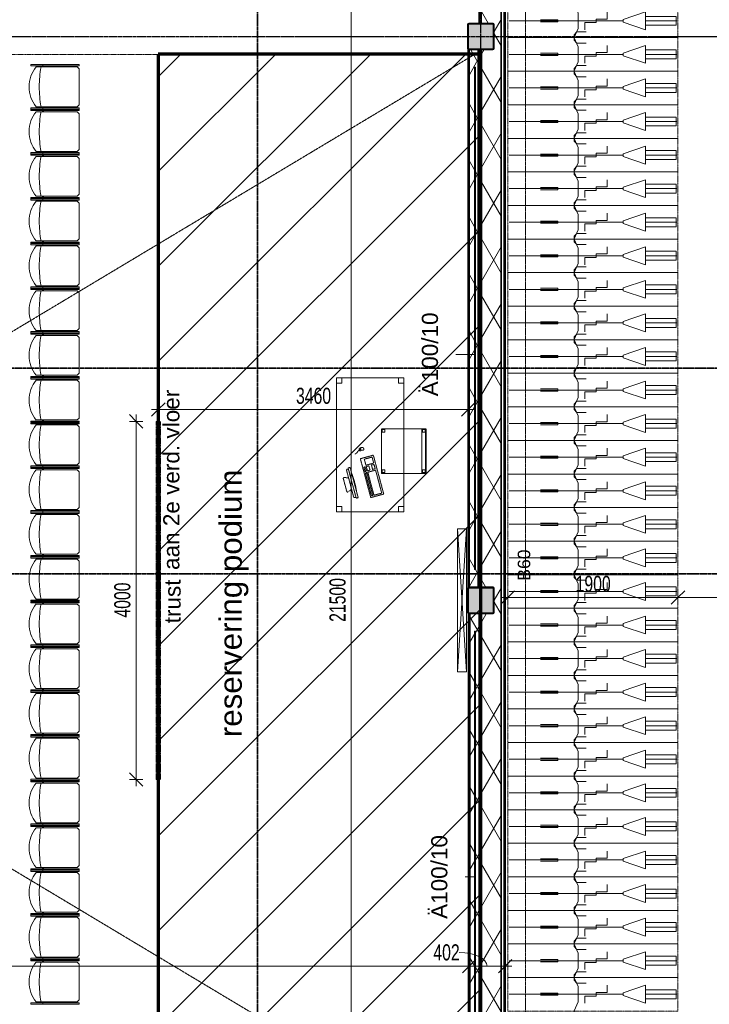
# Model space of a CAD drawing. Header units: millimetres. Extents: x -80560 to 110805, y -11020 to 52719.
# Tile 80 of 152: x 72948 to 80645, y 24387 to 35387. Entities that reach past the tile are written whole.
import ezdxf

# ---------------------------------------------------------------- set-up
doc = ezdxf.new("R2010")
doc.units = ezdxf.units.MM
for name, pattern in [('CENTER2', [20, 8, -4, 4, -4]), ('DASHDOT2', [8, 4, -2, 0, -2]), ('DASHED2', [6, 4, -2]), ('DASHED2-1', [3, 2, -1])]:
    doc.linetypes.add(name, pattern=pattern)
for name, color, linetype, lineweight in [('A-ANNO-DIMS', 211, 'Continuous', 9), ('A-ANNO-DIMS-100', 211, 'Continuous', 9), ('A-ANNO-NOTE', 131, 'Continuous', 18), ('A-DETL', 90, 'Continuous', 18), ('A-DETL-GENF', 92, 'Continuous', 18), ('A-DETL-HDLN', 90, 'DASHED2', 18), ('A-FLOR-OVHD', 1, 'DASHED2-1', 18), ('A-GENM', 13, 'Continuous', 18), ('A-GENM-HDLN', 13, 'DASHED2-1', 18), ('A-WALL', 113, 'Continuous', 35), ('A-WALL-PATT', 111, 'Continuous', 35), ('E-ELEC-EQPM', 71, 'Continuous', 18), ('G-ANNO-SYMB', 111, 'Continuous', 9), ('G-ANNO-TEXT', 231, 'Continuous', 9), ('I-FURN', 30, 'Continuous', 18), ('I-WALL', 2, 'Continuous', 18), ('S-BEAM', 12, 'Continuous', 18), ('S-BEAM-IDEN', 2, 'Continuous', 9), ('S-COLS', 52, 'Continuous', 18), ('S-GRID', 1, 'Continuous', 9)]:
    doc.layers.add(name, color=color, linetype=linetype, lineweight=lineweight)
doc.styles.add('Arial', font='arial.ttf', dxfattribs={"height": 180})
doc.styles.add('Arial_1', font='arial.ttf', dxfattribs={"height": 140})
doc.styles.add('Arial_6', font='arial.ttf', dxfattribs={"width": 0.7, "height": 180})
doc.styles.add('Arial_8', font='arial.ttf', dxfattribs={"height": 250})
doc.dimstyles.new('n3o_1_8', dxfattribs={"dimscale": 304.8, "dimtxt": 183.646692, "dimasz": 0.492126, "dimexe": 0.246063, "dimexo": 0.0625, "dimgap": 0.032808, "dimtad": 1, "dimdec": 0, "dimdsep": 46, "dimtxsty": 'Arial_6', "dimblk1": 'OBLIQUE', "dimblk2": 'OBLIQUE', "dimsah": 1, "dimcen": 0.09, "dimdle": 0.246063, "dimazin": 0, "dimtfac": 1, "dimtdec": 4, "dimtix": 1, "dimtmove": 0, "dimatfit": 3, "dimfxl": 0.246063, "dimfxlon": 1, "dimtvp": 1, "dimtolj": 1, "dimtzin": 0, "dimarcsym": 2})
doc.dimstyles.new('n3o_1_8_2', dxfattribs={"dimscale": 304.8, "dimtxt": 183.646692, "dimasz": 0.492126, "dimexe": 0.246063, "dimexo": 0.0625, "dimgap": 0.032808, "dimtad": 1, "dimdec": 0, "dimdsep": 46, "dimtxsty": 'Arial_6', "dimblk1": 'OBLIQUE', "dimblk2": 'OBLIQUE', "dimsah": 1, "dimcen": 0.09, "dimdle": 0.246063, "dimazin": 0, "dimtfac": 1, "dimtdec": 4, "dimtix": 1, "dimtmove": 1, "dimatfit": 3, "dimfxl": 0.246063, "dimfxlon": 1, "dimtvp": 1, "dimtolj": 1, "dimtzin": 0, "dimarcsym": 2})
doc.dimstyles.new('n3o_1_8_3', dxfattribs={"dimscale": 304.8, "dimtxt": 183.646692, "dimasz": 0.492126, "dimexe": 0.246063, "dimexo": 0.0625, "dimgap": 0.032808, "dimtad": 1, "dimdec": 0, "dimdsep": 46, "dimtxsty": 'Arial_6', "dimblk1": 'OBLIQUE', "dimblk2": 'OBLIQUE', "dimsah": 1, "dimcen": 0.09, "dimdle": 0.246063, "dimazin": 0, "dimtfac": 1, "dimtdec": 4, "dimtix": 1, "dimtmove": 0, "dimatfit": 3, "dimfxl": 0.246063, "dimfxlon": 1, "dimtvp": 1, "dimtolj": 1, "dimtzin": 0, "dimarcsym": 2})
pattern_1 = [(60, (24894.82, 0), (-274.963, 158.75), []), (120, (24894.82, 0), (-274.963, -158.75), [])]
pattern_2 = [(180, (78321.82, 24927.75), (2e-13, -50), [])]

# ---------------------------------------------------------------- blocks, each defined once
blk = doc.blocks.new('NLRS_28_SCO_UN_staalkolom koker betongevuld_gen_CGA - kolom C-1199502-DO_00 begane grond')
at = {"layer": 'S-COLS', "lineweight": 5}
h = blk.add_hatch(dxfattribs=at)
h.set_pattern_fill('FP_176', color=256, style=0, pattern_type=2)
h.set_pattern_definition([(45, (-53200, -35200), (-99.99975, 99.99975), []), (45, (-53115, -35200), (-99.99975, 99.99975), []), (45, (-53110, -35200), (-99.99975, 99.99975), []), (45, (-53105, -35200), (-99.99975, 99.99975), []), (45, (-53100, -35200), (-99.99975, 99.99975), []), (45, (-53095, -35200), (-99.99975, 99.99975), []), (45, (-53090, -35200), (-99.99975, 99.99975), []), (45, (-53085, -35200), (-99.99975, 99.99975), [])])
h.paths.add_polyline_path([(135, -150), (146, -146), (150, -135), (150, 135), (146, 146), (135, 150), (-135, 150), (-146, 146), (-150, 135), (-150, -135), (-146, -146), (-135, -150)], flags=0)
h.paths.add_polyline_path([(130, -140), (-130, -140), (-137, -137), (-140, -130), (-140, 130), (-137, 137), (-130, 140), (130, 140), (137, 137), (140, 130), (140, -130), (137, -137)], flags=0)
at = {"layer": 'S-COLS', "lineweight": 9}
blk.add_hatch(color=256, dxfattribs=at).paths.add_polyline_path([(130, -140), (137, -137), (140, -130), (140, 130), (137, 137), (130, 140), (-130, 140), (-137, 137), (-140, 130), (-140, -130), (-137, -137), (-130, -140)], flags=0)
at = {"layer": 'S-COLS'}
for p, q in [((-150, 135), (-150, -135)), ((-140, -130), (-140, 130)), ((135, 150), (-135, 150)), ((-130, 140), (130, 140)), ((140, 130), (140, -130)), ((150, -135), (150, 135)), ((-135, -150), (135, -150)), ((130, -140), (-130, -140))]:
    blk.add_line(p, q, dxfattribs=at)
at = {"layer": 'S-COLS', "lineweight": 35}
for p, q in [((-140, 130), (-140, -130)), ((130, 140), (-130, 140)), ((140, -130), (140, 130)), ((-130, -140), (130, -140))]:
    blk.add_line(p, q, dxfattribs=at)
at = {"layer": 'S-COLS'}
for centre, radius, start, end in [((-135, 135), 15, 90, 180), ((-130, 130), 10, 90, 180), ((130, 130), 10, 0, 90), ((135, 135), 15, 360, 90), ((-135, -135), 15, 180, 270), ((-130, -130), 10, 180, 270), ((130, -130), 10, 270, 0), ((135, -135), 15, 270, 360)]:
    blk.add_arc(centre, radius, start, end, dxfattribs=at)
at = {"layer": 'S-COLS', "lineweight": 35}
for centre, start, end in [((-130, 130), 90, 180), ((130, 130), 360, 90), ((-130, -130), 180, 270), ((130, -130), 270, 360)]:
    blk.add_arc(centre, 10, start, end, dxfattribs=at)
blk = doc.blocks.new('NLRS_28_SCO_UN_staalkolom koker betongevuld_gen_CGA - kolom A-1207009-DO_00 begane grond')
at = {"layer": 'S-COLS', "lineweight": 5}
h = blk.add_hatch(dxfattribs=at)
h.set_pattern_fill('FP_215', color=256, style=0, pattern_type=2)
h.set_pattern_definition([(45, (-53200, -28900), (-99.99975, 99.99975), []), (45, (-53115, -28900), (-99.99975, 99.99975), []), (45, (-53110, -28900), (-99.99975, 99.99975), []), (45, (-53105, -28900), (-99.99975, 99.99975), []), (45, (-53100, -28900), (-99.99975, 99.99975), []), (45, (-53095, -28900), (-99.99975, 99.99975), []), (45, (-53090, -28900), (-99.99975, 99.99975), []), (45, (-53085, -28900), (-99.99975, 99.99975), [])])
h.paths.add_polyline_path([(0, -150), (138, -150), (146, -146), (150, -138), (150, 138), (146, 146), (138, 150), (-138, 150), (-146, 146), (-150, 138), (-150, -138), (-146, -146), (-138, -150)], flags=0)
h.paths.add_polyline_path([(0, -142), (-134, -142), (-140, -140), (-142, -134), (-142, 134), (-140, 140), (-134, 142), (134, 142), (140, 140), (142, 134), (142, -134), (140, -140), (134, -142)], flags=0)
at = {"layer": 'S-COLS', "lineweight": 9}
blk.add_hatch(color=256, dxfattribs=at).paths.add_polyline_path([(-134, -142), (134, -142), (140, -140), (142, -134), (142, 134), (140, 140), (134, 142), (-134, 142), (-140, 140), (-142, 134), (-142, -134), (-140, -140)], flags=0)
at = {"layer": 'S-COLS'}
for p, q in [((-150, 138), (-150, -138)), ((-142, -134), (-142, 134)), ((0, 150), (-138, 150)), ((-134, 142), (0, 142)), ((138, 150), (0, 150)), ((0, 142), (134, 142)), ((142, 134), (142, -134)), ((150, -138), (150, 138)), ((-138, -150), (0, -150)), ((0, -142), (-134, -142)), ((134, -142), (0, -142)), ((0, -150), (138, -150))]:
    blk.add_line(p, q, dxfattribs=at)
at = {"layer": 'S-COLS', "lineweight": 35}
for p, q in [((-142, 134), (-142, -134)), ((0, 142), (-134, 142)), ((134, 142), (0, 142)), ((142, -134), (142, 134)), ((-134, -142), (0, -142)), ((0, -142), (134, -142))]:
    blk.add_line(p, q, dxfattribs=at)
at = {"layer": 'S-COLS'}
for centre, radius, start, end in [((-138, 138), 12, 90, 180), ((-134, 134), 8, 90, 180), ((134, 134), 8, 0, 90), ((138, 138), 12, 0, 90), ((-138, -138), 12, 180, 270), ((-134, -134), 8, 180, 270), ((134, -134), 8, 270, 0), ((138, -138), 12, 270, 360)]:
    blk.add_arc(centre, radius, start, end, dxfattribs=at)
at = {"layer": 'S-COLS', "lineweight": 35}
for centre, start, end in [((-134, 134), 90, 180), ((134, 134), 360, 90), ((-134, -134), 180, 270), ((134, -134), 270, 360)]:
    blk.add_arc(centre, 8, start, end, dxfattribs=at)
blk = doc.blocks.new('NLRS_28_SF_UN_staalprofiel strip_gen_CGA - Ä100_10-1038707-DO_00 begane grond')
at = {"layer": 'S-BEAM', "lineweight": 9}
for p, q in [((53139, 28556), (53129, 28556)), ((53129, 28556), (53129, 28504)), ((53129, 28504), (53139, 28504)), ((53129, 28504), (53129, 25746)), ((53139, 28504), (53139, 28556)), ((53139, 25746), (53139, 28504))]:
    blk.add_line(p, q, dxfattribs=at)
blk = doc.blocks.new('NLRS_28_SF_UN_staalprofiel strip_gen_CGA - Ä100_10-1038781-DO_00 begane grond')
at = {"layer": 'S-BEAM', "lineweight": 9}
for p, q in [((53129, 25746), (53129, 22994)), ((53139, 22994), (53139, 25746)), ((53139, 22994), (53129, 22994)), ((53129, 22994), (53129, 22942)), ((53139, 22942), (53139, 22994)), ((53129, 22942), (53139, 22942))]:
    blk.add_line(p, q, dxfattribs=at)
blk = doc.blocks.new('NLRS_28_SF_UN_staalprofiel strip_gen_CGA - Ä100_10-1038762-DO_00 begane grond')
at = {"layer": 'S-BEAM', "lineweight": 9}
for p, q in [((53129, 32054), (53129, 29296)), ((53139, 29296), (53139, 32054)), ((53139, 29296), (53129, 29296)), ((53129, 29296), (53129, 29244)), ((53139, 29244), (53139, 29296)), ((53129, 29244), (53139, 29244))]:
    blk.add_line(p, q, dxfattribs=at)
blk = doc.blocks.new('NLRS_28_SF_UN_staalprofiel strip_gen_CGA - Ä100_10-1038810-DO_00 begane grond')
at = {"layer": 'S-BEAM', "lineweight": 9}
for p, q in [((53139, 34858), (53129, 34858)), ((53129, 34858), (53129, 34806)), ((53129, 34806), (53139, 34806)), ((53129, 34806), (53129, 32054)), ((53139, 34806), (53139, 34858)), ((53139, 32054), (53139, 34806))]:
    blk.add_line(p, q, dxfattribs=at)
blk = doc.blocks.new('19112_SW_LeonardoCollege_R2020_rvt-1-DO_00 begane grond')
at = {"color": 50, "lineweight": 9}
for name, p in [('NLRS_28_SCO_UN_staalkolom koker betongevuld_gen_CGA - kolom C-1199502-DO_00 begane grond', (53200, 35200)), ('NLRS_28_SF_UN_staalprofiel strip_gen_CGA - Ä100_10-1038810-DO_00 begane grond', (0, 0)), ('NLRS_28_SF_UN_staalprofiel strip_gen_CGA - Ä100_10-1038762-DO_00 begane grond', (0, 0)), ('NLRS_28_SCO_UN_staalkolom koker betongevuld_gen_CGA - kolom A-1207009-DO_00 begane grond', (53200, 28900)), ('NLRS_28_SF_UN_staalprofiel strip_gen_CGA - Ä100_10-1038707-DO_00 begane grond', (0, 0)), ('NLRS_28_SF_UN_staalprofiel strip_gen_CGA - Ä100_10-1038781-DO_00 begane grond', (0, 0))]:
    blk.add_blockref(name, p, dxfattribs=at)
blk = doc.blocks.new('Stacking-Chair-KI-Maestro _1_ - Seat _ Back Cushion-30640665-DO_00 begane grond')
at = {"layer": 'I-FURN'}
for p, q in [((-235, 259), (-248, 259)), ((-248, 259), (-248, -281)), ((-235, 259), (-235, -281)), ((235, 259), (248, 259)), ((235, 259), (235, -281)), ((248, 259), (248, -281)), ((-235, 126), (-248, 126)), ((-235, 129), (-222, 129)), ((-235, 117), (-222, 117)), ((-222, 199), (-222, -258)), ((222, 199), (222, -258)), ((235, 129), (222, 129)), ((235, 117), (222, 117)), ((235, 126), (248, 126)), ((-235, -281), (-248, -281)), ((-222, -258), (-200, -281)), ((-200, -281), (200, -281)), ((222, -258), (200, -281)), ((235, -281), (248, -281))]:
    blk.add_line(p, q, dxfattribs=at)
for centre, radius, start, end in [((0, -64), 344, 90, 130.2433), ((0, -64), 344, 49.7567, 90), ((0, -1041), 1207, 90, 100.6099), ((0, -1041), 1207, 79.3901, 90)]:
    blk.add_arc(centre, radius, start, end, dxfattribs=at)
blk = doc.blocks.new('82_apparaat_rechthoekig_met clearance - Digiboard-30664863-DO_00 begane grond')
at = {"layer": 'E-ELEC-EQPM'}
for p, q in [((-50, -800), (-50, 800)), ((-50, 800), (50, 800)), ((-50, -800), (-50, 800)), ((-50, 800), (50, 800)), ((50, 800), (-50, -800)), ((-50, 800), (50, -800)), ((50, 800), (-50, 800)), ((-50, 800), (-50, -800)), ((50, 800), (50, -800)), ((50, 800), (50, -800)), ((50, -800), (50, 800)), ((50, -800), (-50, -800)), ((50, -800), (-50, -800)), ((-50, -800), (50, -800))]:
    blk.add_line(p, q, dxfattribs=at)
blk = doc.blocks.new('82_tafel1 - tafel 750x1500x700 2-30664861-DO_00 begane grond')
at = {"layer": 'I-FURN', "linetype": 'DASHED2'}
for p, q in [((-750, -375), (-750, 375)), ((-750, 375), (750, 375)), ((750, 375), (-750, 375)), ((-750, 375), (-750, -375)), ((-750, 375), (-750, 315)), ((-690, 375), (-750, 375)), ((-690, 315), (-690, 375)), ((-690, 375), (690, 375)), ((-690, 375), (-690, 315)), ((690, 375), (690, 315)), ((690, 315), (690, 375)), ((750, 375), (690, 375)), ((750, 375), (750, -375)), ((750, -375), (750, 375)), ((750, 315), (750, 375)), ((-750, -315), (-750, 315)), ((-750, 315), (-690, 315)), ((-690, 315), (-750, 315)), ((690, 315), (750, 315)), ((750, 315), (690, 315)), ((750, 315), (750, -315)), ((-690, -315), (-750, -315)), ((-750, -315), (-690, -315)), ((-750, -315), (-750, -375)), ((-690, -375), (-690, -315)), ((-690, -315), (-690, -375)), ((750, -315), (690, -315)), ((690, -315), (690, -375)), ((690, -375), (690, -315)), ((690, -315), (750, -315)), ((750, -375), (750, -315)), ((750, -375), (-750, -375)), ((-750, -375), (750, -375)), ((-750, -375), (-690, -375)), ((690, -375), (-690, -375)), ((690, -375), (750, -375))]:
    blk.add_line(p, q, dxfattribs=at)
blk = doc.blocks.new('82_zitmeubel - stoel 500x500-30664856-DO_00 begane grond')
at = {"layer": 'I-FURN', "linetype": 'DASHED2'}
for p, q in [((-192, 263), (-192, 13)), ((-192, 254), (-192, 263)), ((308, 263), (-192, 263)), ((308, 263), (-192, 263)), ((-192, 213), (-192, 254)), ((-192, 254), (308, 254)), ((-182, 252), (-182, 224)), ((-182, 224), (-182, 252)), ((-153, 253), (-181, 253)), ((-181, 253), (-153, 253)), ((-181, 223), (-153, 223)), ((-153, 223), (-181, 223)), ((-152, 224), (-152, 252)), ((-152, 252), (-152, 224)), ((268, 252), (268, 224)), ((268, 224), (268, 252)), ((297, 253), (269, 253)), ((269, 253), (297, 253)), ((269, 223), (297, 223)), ((297, 223), (269, 223)), ((298, 224), (298, 252)), ((298, 252), (298, 224)), ((308, 13), (308, 263)), ((308, 263), (308, 254)), ((308, 254), (308, 213)), ((-192, 13), (-192, 213)), ((-192, 213), (308, 213)), ((308, 213), (308, 13)), ((-192, 13), (-192, -237)), ((-192, -237), (-192, 13)), ((308, -237), (308, 13)), ((308, 13), (308, -237)), ((-182, -198), (-182, -226)), ((-182, -226), (-182, -198)), ((-153, -197), (-181, -197)), ((-181, -197), (-153, -197)), ((-152, -226), (-152, -198)), ((-152, -198), (-152, -226)), ((268, -198), (268, -226)), ((268, -226), (268, -198)), ((297, -197), (269, -197)), ((269, -197), (297, -197)), ((298, -226), (298, -198)), ((298, -198), (298, -226)), ((308, -237), (-192, -237)), ((308, -237), (-192, -237)), ((-181, -227), (-153, -227)), ((-153, -227), (-181, -227)), ((269, -227), (297, -227)), ((297, -227), (269, -227))]:
    blk.add_line(p, q, dxfattribs=at)
for centre, start, end in [((-181, 252), 90, 180), ((-181, 252), 90, 180), ((-181, 224), 180, 270), ((-181, 224), 180, 240), ((-181, 224), 240, 255), ((-181, 224), 255, 270), ((-153, 252), 15, 90), ((-153, 252), 0, 90), ((-153, 224), 270, 0), ((-153, 224), 300, 330), ((-153, 224), 285, 300), ((-153, 224), 270, 285), ((-153, 252), 0, 15), ((-153, 224), 330, 0), ((269, 252), 90, 180), ((269, 252), 120, 150), ((269, 252), 90, 120), ((269, 252), 165, 180), ((269, 252), 150, 165), ((269, 224), 180, 270), ((269, 224), 195, 210), ((269, 224), 180, 195), ((269, 224), 225, 270), ((269, 224), 210, 225), ((297, 252), 0, 90), ((297, 252), 75, 90), ((297, 252), 0, 75), ((297, 224), 300, 0), ((297, 224), 270, 0), ((297, 224), 270, 300), ((-181, -198), 105, 120), ((-181, -198), 120, 150), ((-181, -198), 105, 180), ((-181, -198), 150, 165), ((-181, -198), 165, 180), ((-181, -198), 90, 105), ((-181, -198), 90, 105), ((-153, -198), 45, 90), ((-153, -198), 15, 90), ((-153, -198), 30, 45), ((-153, -198), 0, 15), ((-153, -198), 15, 30), ((-153, -198), 0, 15), ((269, -198), 90, 180), ((269, -198), 135, 165), ((269, -198), 90, 135), ((269, -198), 165, 180), ((297, -198), 0, 90), ((297, -198), 30, 90), ((297, -198), 0, 30), ((-181, -226), 180, 270), ((-181, -226), 180, 225), ((-181, -226), 225, 270), ((-153, -226), 270, 345), ((-153, -226), 300, 0), ((-153, -226), 270, 300), ((-153, -226), 345, 0), ((269, -226), 180, 195), ((269, -226), 195, 270), ((269, -226), 180, 240), ((269, -226), 240, 270), ((297, -226), 270, 285), ((297, -226), 285, 315), ((297, -226), 270, 315), ((297, -226), 315, 0), ((297, -226), 315, 0)]:
    blk.add_arc(centre, 1, start, end, dxfattribs=at)
blk = doc.blocks.new('82_computer - std-30664858-DO_00 begane grond')
at = {"layer": 'I-FURN', "linetype": 'DASHED2'}
for p, q in [((-180, 309), (-177, 333)), ((-177, 333), (148, 332)), ((-98, 380), (-80, 333)), ((62, 391), (-91, 391)), ((51, 332), (69, 380)), ((148, 332), (150, 309)), ((-190, 309), (-190, 286)), ((160, 309), (-190, 309)), ((-190, 286), (160, 286)), ((160, 286), (160, 309)), ((-225, 150), (-225, 0)), ((225, 150), (-225, 150)), ((-209, 137), (-209, 122)), ((57, 137), (-209, 137)), ((-209, 122), (57, 122)), ((57, 122), (57, 137)), ((73, 137), (73, 122)), ((123, 137), (73, 137)), ((73, 122), (123, 122)), ((123, 122), (123, 137)), ((225, 0), (225, 150)), ((341, 119), (311, 119)), ((331, 135), (316, 135)), ((322, 132), (322, 122)), ((326, 132), (322, 132)), ((322, 122), (326, 122)), ((324, 132), (324, 135)), ((324, 119), (324, 122)), ((326, 122), (326, 132)), ((-225, 0), (225, 0)), ((-209, 109), (-209, 19)), ((57, 109), (-209, 109)), ((-209, 19), (57, 19)), ((57, 19), (57, 109)), ((73, 109), (73, 79)), ((123, 109), (73, 109)), ((73, 79), (123, 79)), ((73, 49), (73, 19)), ((123, 49), (73, 49)), ((73, 19), (123, 19)), ((123, 79), (123, 109)), ((123, 19), (123, 49)), ((138, 109), (138, 19)), ((208, 109), (138, 109)), ((138, 19), (208, 19)), ((208, 19), (208, 109)), ((316, 85), (331, 85))]:
    blk.add_line(p, q, dxfattribs=at)
for centre, radius, start, end in [((-91, 383), 8, 90, 200.814), ((62, 383), 8, 339.186, 90), ((-15, 1180), 900, 263.4513, 276.5487), ((316, 127), 8, 90, 180), ((262, 110), 49.8, 340.0126, 19.9874), ((331, 127), 8, 0, 90), ((292, 110), 49.8, 340.0126, 19.9874), ((316, 93), 8, 180, 270), ((331, 93), 8, 270, 360)]:
    blk.add_arc(centre, radius, start, end, dxfattribs=at)
blk.add_open_spline([(290, 193), (296, 164), (319, 151), (324, 135)], degree=3, dxfattribs=at)
blk = doc.blocks.new('00_EHA_GEN_normaal fiets_small - 00_EHA_GEN_normaal fiets_small-30428891-DO_00 begane grond')
at = {"layer": 'A-GENM'}
for p, q in [((-160, 218), (-128, 250)), ((-128, 250), (-23, 250)), ((-160, 185), (-160, 218)), ((-113, 85), (-160, 185)), ((-342, 12), (-534, 12)), ((-342, -12), (-342, 12)), ((-113, -85), (-113, 85)), ((86, 20), (86, -20)), ((211, 20), (86, 20)), ((211, 100), (211, 20)), ((388, 15), (638, 100)), ((388, -15), (388, 15)), ((638, 100), (638, -100)), ((639, 50), (982, 50)), ((982, 50), (982, -50)), ((-884, 0), (388, 0)), ((-884, 0), (388, 0)), ((-534, -12), (-342, -12)), ((-160, -185), (-113, -85)), ((-40, -20), (-40, -100)), ((86, -20), (-40, -20)), ((638, -100), (388, -15)), ((986, 0), (638, 0)), ((982, -50), (639, -50)), ((-160, -218), (-160, -185)), ((-128, -250), (-160, -218)), ((-23, -250), (-128, -250))]:
    blk.add_line(p, q, dxfattribs=at)
at = {"layer": 'A-GENM-HDLN'}
for p, q in [((-900, -188), (-900, 187)), ((1000, 187), (-900, 187)), ((1000, -188), (1000, 187)), ((-900, -188), (1000, -188))]:
    blk.add_line(p, q, dxfattribs=at)
blk = doc.blocks.new('01_n3o_symbool_lijn_met_tekst - brandwerend_B60-31334557-DO_00 begane grond')
at = {"layer": 'A-DETL-GENF', "color": 3, "linetype": 'DASHDOT2'}
blk.add_line((0, 0), (21775, 0), dxfattribs=at)
blk = doc.blocks.new('DIMBLOCK21-DO_00 begane grond')
at = {"layer": 'A-ANNO-DIMS-100'}
for p, q in [((78320, 28932), (80295, 28932)), ((78395, 28932), (78320, 28857)), ((78395, 28932), (78470, 29007)), ((78395, 28857), (78395, 29007)), ((78395, 28932), (78395, 28857)), ((80295, 28932), (80220, 28857)), ((80295, 28932), (80370, 29007)), ((80295, 28857), (80295, 29007)), ((80295, 28932), (80295, 28857))]:
    blk.add_line(p, q, dxfattribs=at)
at = {"layer": 'A-ANNO-DIMS-100', "color": 0, "insert": (79153, 29175), "char_height": 180, "width": 461.09, "attachment_point": 1, "line_spacing_factor": 0.941778, "style": 'Arial_6'}
blk.add_mtext('1900', dxfattribs=at)
blk = doc.blocks.new('_Oblique')
at = {"color": 0, "linetype": 'ByBlock', "lineweight": -2}
blk.add_line((-0.5, -0.5), (0.5, 0.5), dxfattribs=at)
blk = doc.blocks.new('DIMBLOCK22-DO_00 begane grond')
at = {"layer": 'A-ANNO-DIMS-100'}
for p, q in [((80295, 28932), (80220, 28857)), ((80295, 28932), (80370, 29007)), ((80295, 28857), (80295, 29007)), ((80295, 28932), (81995, 28932)), ((80295, 28932), (80295, 28857)), ((81995, 28932), (81920, 28857)), ((81995, 28932), (82070, 29007)), ((81995, 29007), (81995, 28857)), ((81995, 28932), (81995, 29007))]:
    blk.add_line(p, q, dxfattribs=at)
at = {"layer": 'A-ANNO-DIMS-100', "color": 0, "insert": (80953, 29175), "char_height": 180, "width": 461.09, "attachment_point": 1, "line_spacing_factor": 0.941778, "style": 'Arial_6'}
blk.add_mtext('1700', dxfattribs=at)
blk = doc.blocks.new('DIMBLOCK123-DO_00 begane grond')
at = {"layer": 'A-ANNO-DIMS-100'}
for p, q in [((63115, 24814), (63190, 24889)), ((63115, 24889), (63115, 24739)), ((63115, 24814), (63115, 24889)), ((77964, 24814), (78039, 24889)), ((77964, 24889), (77964, 24739)), ((77964, 24814), (77964, 24889)), ((63115, 24814), (63040, 24739)), ((63115, 24814), (77964, 24814)), ((77964, 24814), (77889, 24739))]:
    blk.add_line(p, q, dxfattribs=at)
at = {"layer": 'A-ANNO-DIMS-100', "color": 0, "insert": (70299, 25058), "char_height": 180, "width": 576.37, "attachment_point": 1, "line_spacing_factor": 0.941778, "style": 'Arial_6'}
blk.add_mtext('14850', dxfattribs=at)
blk = doc.blocks.new('DIMBLOCK124-DO_00 begane grond')
at = {"layer": 'A-ANNO-DIMS-100'}
for p, q in [((77964, 24814), (78039, 24889)), ((77964, 24889), (77964, 24739)), ((77964, 24814), (77964, 24889)), ((78366, 24814), (78441, 24889)), ((78366, 24889), (78366, 24739)), ((78366, 24814), (78366, 24889)), ((77964, 24814), (77889, 24739)), ((77964, 24814), (78441, 24814)), ((78366, 24814), (78291, 24739))]:
    blk.add_line(p, q, dxfattribs=at)
blk.add_ellipse((77853, 24814), major_axis=(312, 0), ratio=0.485486, start_param=0, end_param=1.570796, dxfattribs=at)
at = {"layer": 'A-ANNO-DIMS-100', "color": 0, "insert": (77565, 25058), "char_height": 180, "width": 345.82, "attachment_point": 1, "line_spacing_factor": 0.941778, "style": 'Arial_6'}
blk.add_mtext('402', dxfattribs=at)
blk = doc.blocks.new('DIMBLOCK186-DO_00 begane grond')
at = {"layer": 'A-ANNO-DIMS-100'}
for p, q in [((76649, 39650), (76574, 39725)), ((76724, 39650), (76574, 39650)), ((76649, 39650), (76649, 18150)), ((76649, 39650), (76724, 39575)), ((76649, 39650), (76724, 39650)), ((76649, 18150), (76574, 18225)), ((76724, 18150), (76574, 18150)), ((76649, 18150), (76724, 18075)), ((76649, 18150), (76724, 18150))]:
    blk.add_line(p, q, dxfattribs=at)
at = {"layer": 'A-ANNO-DIMS-100', "color": 0, "insert": (76405, 28660), "char_height": 180, "width": 576.37, "attachment_point": 1, "rotation": 90, "line_spacing_factor": 0.941778, "style": 'Arial_6'}
blk.add_mtext('21500', dxfattribs=at)
blk = doc.blocks.new('DIMBLOCK661-DO_00 begane grond')
at = {"layer": 'A-ANNO-DIMS-100'}
for p, q in [((74420, 31032), (78029, 31032)), ((74495, 31032), (74420, 30957)), ((74495, 31032), (74570, 31107)), ((74495, 31107), (74495, 30957)), ((74495, 31032), (74495, 31107)), ((77954, 31032), (77879, 30957)), ((77954, 31032), (78029, 31107)), ((77954, 31107), (77954, 30957)), ((77954, 31032), (77954, 31107))]:
    blk.add_line(p, q, dxfattribs=at)
at = {"layer": 'A-ANNO-DIMS-100', "color": 0, "insert": (76032, 31276), "char_height": 180, "width": 461.09, "attachment_point": 1, "line_spacing_factor": 0.941778, "style": 'Arial_6'}
blk.add_mtext('3460', dxfattribs=at)
blk = doc.blocks.new('DIMBLOCK662-DO_00 begane grond')
at = {"layer": 'A-ANNO-DIMS-100'}
for p, q in [((74247, 30900), (74172, 30975)), ((74247, 30975), (74247, 26825)), ((74322, 30900), (74172, 30900)), ((74247, 30900), (74322, 30825)), ((74247, 30900), (74322, 30900)), ((74247, 26900), (74172, 26975)), ((74322, 26900), (74172, 26900)), ((74247, 26900), (74322, 26825)), ((74247, 26900), (74322, 26900))]:
    blk.add_line(p, q, dxfattribs=at)
at = {"layer": 'A-ANNO-DIMS-100', "color": 0, "insert": (74003, 28708), "char_height": 180, "width": 461.09, "attachment_point": 1, "rotation": 90, "line_spacing_factor": 0.941778, "style": 'Arial_6'}
blk.add_mtext('4000', dxfattribs=at)

msp = doc.modelspace()

# ---------------------------------------------------------------- hatches: boundary and pattern name
at = {"layer": 'A-DETL-GENF'}
h = msp.add_hatch(dxfattribs=at)
h.set_pattern_fill('FP_266', style=0, pattern_type=2)
h.set_pattern_definition([(45, (24894.8, 0), (-530.33, 530.33), [])])
h.paths.add_polyline_path([(74494.8, 22800), (78094.8, 22800), (78094.8, 35002.1), (74494.8, 35002.1), (74494.8, 22919.6)], flags=0)
at = {"layer": 'A-WALL-PATT', "lineweight": 18}
h = msp.add_hatch(dxfattribs=at)
h.set_pattern_fill('FP_2', color=256, style=0, pattern_type=2)
h.set_pattern_definition(pattern_1)
h.paths.add_polyline_path([(78321.8, 9960.5), (78321.8, 39895), (78101.8, 39895), (78101.8, 35350), (78231.9, 35349.1), (78240.4, 35345.6), (78244.8, 35335), (78244, 35062.9), (78240.4, 35054.4), (78229.8, 35050), (78101.8, 35050), (78101.8, 29050), (78234.5, 29049.3), (78241.3, 29046.5), (78244.8, 29038), (78244.1, 28760.3), (78241.3, 28753.5), (78232.8, 28750), (78101.8, 28750), (78101.8, 22750), (78231.9, 22749.1), (78240.4, 22745.6), (78244.8, 22735), (78244, 22462.9), (78240.4, 22454.4), (78229.8, 22450), (78101.8, 22450), (78101.8, 10300), (78234.5, 10299.3), (78241.3, 10296.5), (78244.8, 10288), (78244.1, 10010.3), (78241.3, 10003.5), (78232.8, 10000), (78101.8, 10000), (78101.8, 9960.5), (78297.9, 9960.5)], flags=0)
h = msp.add_hatch(dxfattribs=at)
h.set_pattern_fill('FP_226', color=256, angle=90, style=0, pattern_type=2)
h.set_pattern_definition([(180, (78365.82, 24943.5), (5e-13, -100), [])])
h.paths.add_polyline_path([(78365.8, 9992), (78365.8, 39923), (78349.8, 39923), (78349.8, 9992)], flags=0)
h = msp.add_hatch(dxfattribs=at)
h.set_pattern_fill('FP_158', color=256, angle=90, style=0, pattern_type=2)
h.set_pattern_definition(pattern_2)
h.paths.add_polyline_path([(78076.8, 9960.5), (78089.3, 9960.5), (78089.3, 10000), (78076.8, 10000)], flags=0)
h.paths.add_polyline_path([(78089.3, 10300), (78089.3, 17725), (78076.8, 17725), (78076.8, 10300), (78088.8, 10300)], flags=0)
h.paths.add_polyline_path([(78089.3, 17800), (78089.3, 17970), (78076.8, 17970), (78076.8, 17800)], flags=0)
h.paths.add_polyline_path([(78076.8, 18125), (78089.3, 18125), (78089.3, 22450), (78076.8, 22450), (78076.8, 18137.5)], flags=0)
h.paths.add_polyline_path([(78079.5, 22750), (78089.3, 22750), (78089.3, 28750), (78076.8, 28750), (78076.8, 22750)], flags=0)
h.paths.add_polyline_path([(78089.3, 29050), (78089.3, 35050), (78076.8, 35050), (78076.8, 29050), (78083.2, 29050)], flags=0)
h.paths.add_polyline_path([(78089.3, 35350), (78089.3, 39662.5), (78076.8, 39662.5), (78076.8, 35350), (78086.8, 35350)], flags=0)
h = msp.add_hatch(dxfattribs=at)
h.set_pattern_fill('FP_158', color=256, angle=90, style=0, pattern_type=2)
h.set_pattern_definition(pattern_2)
h.paths.add_polyline_path([(78089.3, 9960.5), (78101.8, 9960.5), (78101.8, 10000), (78089.3, 10000)], flags=0)
h.paths.add_polyline_path([(78101.8, 10300), (78101.8, 17750), (78089.3, 17750), (78089.3, 10300), (78101.3, 10300)], flags=0)
h.paths.add_polyline_path([(78089.3, 17800), (78101.8, 17800), (78101.8, 17970), (78089.3, 17970), (78089.3, 17920.7)], flags=0)
h.paths.add_polyline_path([(78101.8, 18125), (78101.8, 22450), (78089.3, 22450), (78089.3, 18125)], flags=0)
h.paths.add_polyline_path([(78099.1, 22750), (78101.8, 22750), (78101.8, 28750), (78089.3, 28750), (78089.3, 22750), (78094.8, 22750)], flags=0)
h.paths.add_polyline_path([(78095.5, 29050), (78101.8, 29050), (78101.8, 35050), (78089.3, 35050), (78089.3, 29050), (78094.8, 29050)], flags=0)
h.paths.add_polyline_path([(78091.8, 35350), (78101.8, 35350), (78101.8, 39675), (78089.3, 39675), (78089.3, 35350)], flags=0)
h = msp.add_hatch(dxfattribs=at)
h.set_pattern_fill('FP_229', color=256, angle=90, style=0, pattern_type=2)
h.set_pattern_definition([(0, (77954.32, 32050), (0, 50), [])])
h.paths.add_polyline_path([(77955.2, 29050), (77966.8, 29050), (77966.8, 35050), (77954.3, 35050), (77954.3, 29050)], flags=0)
h = msp.add_hatch(dxfattribs=at)
h.set_pattern_fill('FP_2', color=256, style=0, pattern_type=2)
h.set_pattern_definition(pattern_1)
h.paths.add_polyline_path([(78023.8, 29050), (78066.8, 29050), (78066.8, 35050), (77966.8, 35050), (77966.8, 29050)], flags=0)
h.paths.add_polyline_path([(78033.8, 29243.7), (78023.8, 29243.7), (78023.8, 34858.4), (78033.8, 34858.4), (78033.8, 29296.1)], flags=0)
h = msp.add_hatch(dxfattribs=at)
h.set_pattern_fill('FP_228', color=256, angle=90, style=0, pattern_type=2)
h.set_pattern_definition([(0, (77964.32, 25750), (0, 50), [])])
h.paths.add_polyline_path([(77964.8, 22750), (77976.8, 22750), (77976.8, 28750), (77964.3, 28750), (77964.3, 22750)], flags=0)
h = msp.add_hatch(dxfattribs=at)
h.set_pattern_fill('FP_2', color=256, style=0, pattern_type=2)
h.set_pattern_definition(pattern_1)
h.paths.add_polyline_path([(78076.8, 22750), (78076.8, 28750), (77976.8, 28750), (77976.8, 22750)], flags=0)
h.paths.add_polyline_path([(78023.8, 22941.6), (78023.8, 28556.3), (78033.8, 28556.3), (78033.8, 22941.6)], flags=0)

# ---------------------------------------------------------------- linework, layer by layer
at = {"layer": 'A-DETL', "lineweight": 70}
for p, q in [((78094.8, 35002.1), (74494.8, 35002.1)), ((74494.8, 35002.1), (74494.8, 22800)), ((78094.8, 22800), (78094.8, 35002.1))]:
    msp.add_line(p, q, dxfattribs=at)
at = {"layer": 'A-DETL-HDLN'}
for p, q in [((57694.8, 22800), (78025.3, 35000)), ((78025.3, 22800), (57694.8, 35000))]:
    msp.add_line(p, q, dxfattribs=at)
at = {"layer": 'A-FLOR-OVHD'}
for p, q in [((78025.3, 35000), (57694.8, 35000)), ((74494.8, 31140), (74494.8, 26740)), ((74469.8, 30900), (74469.8, 26900)), ((74519.8, 30900), (74469.8, 30900)), ((74519.8, 30900), (74519.8, 26900)), ((74519.8, 26900), (74469.8, 26900))]:
    msp.add_line(p, q, dxfattribs=at)
at = {"layer": 'A-WALL'}
for p, q in [((78365.8, 9992), (78365.8, 39939)), ((78321.8, 9701), (78321.8, 39895)), ((78076.8, 39650), (78076.8, 35350)), ((78076.8, 35050), (78076.8, 29050)), ((78076.8, 28750), (78076.8, 22750))]:
    msp.add_line(p, q, dxfattribs=at)
at = {"layer": 'A-WALL', "lineweight": 18}
for p, q in [((78349.8, 39923), (78349.8, 9976)), ((78089.3, 39662.5), (78089.3, 35350)), ((78101.8, 39675), (78101.8, 35350)), ((77966.8, 29050), (77966.8, 35050)), ((78089.3, 35050), (78089.3, 29050)), ((78101.8, 35050), (78101.8, 29050)), ((77976.8, 28750), (77976.8, 22750)), ((78089.3, 28750), (78089.3, 22750)), ((78101.8, 28750), (78101.8, 22750))]:
    msp.add_line(p, q, dxfattribs=at)
at = {"layer": 'G-ANNO-SYMB', "linetype": 'DASHDOT2', "lineweight": 35}
for p, q in [((75602.1, 48467.6), (75602.1, 9150.1)), ((38645.3, 31493.3), (104099.5, 31493.3)), ((38786.5, 29198), (100890.9, 29198))]:
    msp.add_line(p, q, dxfattribs=at)
at = {"layer": 'I-WALL', "lineweight": 35}
for p, q in [((77954.3, 35050), (77954.3, 29050)), ((77959.8, 35050), (77954.3, 35050)), ((77964.3, 35015), (77957.3, 35015)), ((77957.3, 35015), (77957.3, 29050)), ((77964.3, 29049.8), (77964.3, 35015)), ((78066.8, 29050), (78066.8, 35050)), ((77954.3, 29050), (77956.8, 29050)), ((77957.3, 28750), (77957.3, 22750)), ((77964.3, 28750.2), (77964.3, 22750))]:
    msp.add_line(p, q, dxfattribs=at)
at = {"layer": 'S-BEAM-IDEN'}
for p, q in [((78023.8, 31648.9), (77816.6, 31648.9)), ((78023.8, 25810.5), (77921, 25810.5))]:
    msp.add_line(p, q, dxfattribs=at)
at = {"layer": 'S-GRID', "linetype": 'CENTER2', "lineweight": 25}
for p, q in [((78094.8, 4383.3), (78094.8, 52119.1)), ((29945.3, 35200), (110204.9, 35200))]:
    msp.add_line(p, q, dxfattribs=at)

# ---------------------------------------------------------------- block references
at = {"color": 250, "lineweight": 5}
msp.add_blockref('19112_SW_LeonardoCollege_R2020_rvt-1-DO_00 begane grond', (24894.8, 0), dxfattribs=at)
at = {"layer": 'A-DETL-GENF', "color": 3, "linetype": 'DASHDOT2', "rotation": 90}
msp.add_blockref('01_n3o_symbool_lijn_met_tekst - brandwerend_B60-31334557-DO_00 begane grond', (78594.8, 18362.5), dxfattribs=at)
at = {"layer": 'A-GENM'}
for p in [(79294.8, 35375), (79294.8, 35000), (79294.8, 34625), (79294.8, 34250), (79294.8, 33875), (79294.8, 33500), (79294.8, 33125), (79294.8, 32750), (79294.8, 32375), (79294.8, 32000), (79294.8, 31625), (79294.8, 31250), (79294.8, 30875), (79294.8, 30500), (79294.8, 30125), (79294.8, 29750), (79294.8, 29375), (79294.8, 29000), (79294.8, 28625), (79294.8, 28250), (79294.8, 27875), (79294.8, 27500), (79294.8, 27125), (79294.8, 26750), (79294.8, 26375), (79294.8, 26000), (79294.8, 25625), (79294.8, 25250), (79294.8, 24875), (79294.8, 24500)]:
    msp.add_blockref('00_EHA_GEN_normaal fiets_small - 00_EHA_GEN_normaal fiets_small-30428891-DO_00 begane grond', p, dxfattribs=at)
at = {"layer": 'E-ELEC-EQPM', "rotation": 180}
msp.add_blockref('82_apparaat_rechthoekig_met clearance - Digiboard-30664863-DO_00 begane grond', (77884.8, 28900), dxfattribs=at)
at = {"layer": 'I-FURN', "rotation": 89.9999999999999}
for p in [(73332, 34637.5), (73332, 34137.5), (73332, 33637.5), (73332, 33137.5), (73332, 32637.5), (73332, 32137.5), (73332, 31637.5), (73332, 31137.5), (73332, 30637.5), (73332, 30137.5), (73332, 29637.5), (73332, 29137.5), (73332, 28637.5), (73332, 28137.5), (73332, 27637.5), (73332, 27137.5), (73332, 26637.5), (73332, 26137.5), (73332, 25637.5), (73332, 25137.5), (73332, 24637.5)]:
    msp.add_blockref('Stacking-Chair-KI-Maestro _1_ - Seat _ Back Cushion-30640665-DO_00 begane grond', p, dxfattribs=at)
at = {"layer": 'I-FURN', "linetype": 'DASHED2'}
for name, p, rotation in [('82_tafel1 - tafel 750x1500x700 2-30664861-DO_00 begane grond', (76859.7, 30637.5), 89.99999999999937), ('82_zitmeubel - stoel 500x500-30664856-DO_00 begane grond', (77221.7, 30625.9), 269.9999999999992), ('82_computer - std-30664858-DO_00 begane grond', (76953.2, 30304.9), 104.9999999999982)]:
    msp.add_blockref(name, p, dxfattribs=dict(at, rotation=rotation))

# ---------------------------------------------------------------- texts
at = {"layer": 'A-ANNO-NOTE', "color": 3, "linetype": 'DASHDOT2', "insert": (78506.8, 29120.8), "char_height": 140, "width": 408.861, "attachment_point": 1, "rotation": 90, "style": 'Arial_1'}
msp.add_mtext('B60', dxfattribs=at)
at = {"layer": 'G-ANNO-TEXT', "color": 7, "attachment_point": 1, "rotation": 90}
for s, insert, char_height, width, style in [('aan 2e verd. vloer', (74550.2, 29240.3), 180, 2316.877, 'Arial'), ('reservering podium', (75176.5, 27372.1), 250, 3607.594, 'Arial_8'), ('trust', (74564.1, 28644.3), 180, 569.198, 'Arial')]:
    msp.add_mtext(s, dxfattribs=dict(at, insert=insert, char_height=char_height, width=width, style=style))
at = {"layer": 'S-BEAM-IDEN', "char_height": 180, "width": 1122.362, "attachment_point": 1, "rotation": 90, "style": 'Arial'}
for insert in [(77436.6, 31180), (77541, 25341.6)]:
    msp.add_mtext('Ä100/10', dxfattribs=dict(at, insert=insert))

# ---------------------------------------------------------------- dimensions: what is measured, and where the dimension line sits
at = {"layer": 'A-ANNO-DIMS'}
for base, p1, p2, dimstyle, override, picture, middle in [((76649, 18150), (76724, 39650), (76724, 18150), 'n3o_1_8', {"dimpost": '<>', "dimfxl": 21500}, 'DIMBLOCK186-DO_00 begane grond', (76547.1, 28900)), ((74246.5, 26900), (74321.5, 30900), (74321.5, 26900), 'n3o_1_8_3', {"dimpost": '<>', "dimfxl": 4000}, 'DIMBLOCK662-DO_00 begane grond', (74144.6, 28900))]:
    dim = msp.add_linear_dim(base=base, p1=p1, p2=p2, angle=90, dimstyle=dimstyle, override=override, dxfattribs=at)
    dim.commit()
    dim.dimension.update_dxf_attribs({"geometry": picture, "text_midpoint": middle})
for base, p1, p2, dimstyle, override, picture, middle in [((77954.3189632, 31032.4174094), (74494.8189632, 31107.4174094), (77954.3189632, 31107.4174094), 'n3o_1_8_3', {"dimpost": '<>', "dimfxl": 3459.5}, 'DIMBLOCK661-DO_00 begane grond', (76224.5689632, 31134.3819393)), ((80294.8, 28931.8), (78394.8, 28856.8), (80294.8, 28856.8), 'n3o_1_8', {"dimpost": '<>', "dimfxl": 1900}, 'DIMBLOCK21-DO_00 begane grond', (79344.8, 29033.7)), ((81994.8, 28931.8), (80294.8, 28856.8), (81994.8, 29006.8), 'n3o_1_8', {"dimpost": '<>', "dimfxl": 1706.604817}, 'DIMBLOCK22-DO_00 begane grond', (81144.8, 29033.7)), ((77964.3189632, 24814.3912091), (63114.8189632, 24889.3912091), (77964.3189632, 24889.3912091), 'n3o_1_8', {"dimpost": '<>', "dimfxl": 14849.5}, 'DIMBLOCK123-DO_00 begane grond', (70539.5689632, 24916.2943475))]:
    dim = msp.add_linear_dim(base=base, p1=p1, p2=p2, dimstyle=dimstyle, override=override, dxfattribs=at)
    dim.commit()
    dim.dimension.update_dxf_attribs({"geometry": picture, "text_midpoint": middle})
dim = msp.add_linear_dim(base=(78365.8189632, 24814.3912091), p1=(77964.3189632, 24889.3912091), p2=(78365.8189632, 24889.3912091), dimstyle='n3o_1_8_2', override={"dimpost": '<>', "dimfxl": 401.5}, dxfattribs=at)
dim.commit()
dim.dimension.update_dxf_attribs({"geometry": 'DIMBLOCK124-DO_00 begane grond', "text_midpoint": (77738.2174512, 24938.0725499), "dimtype": 160})

doc.saveas('drawing.dxf')
